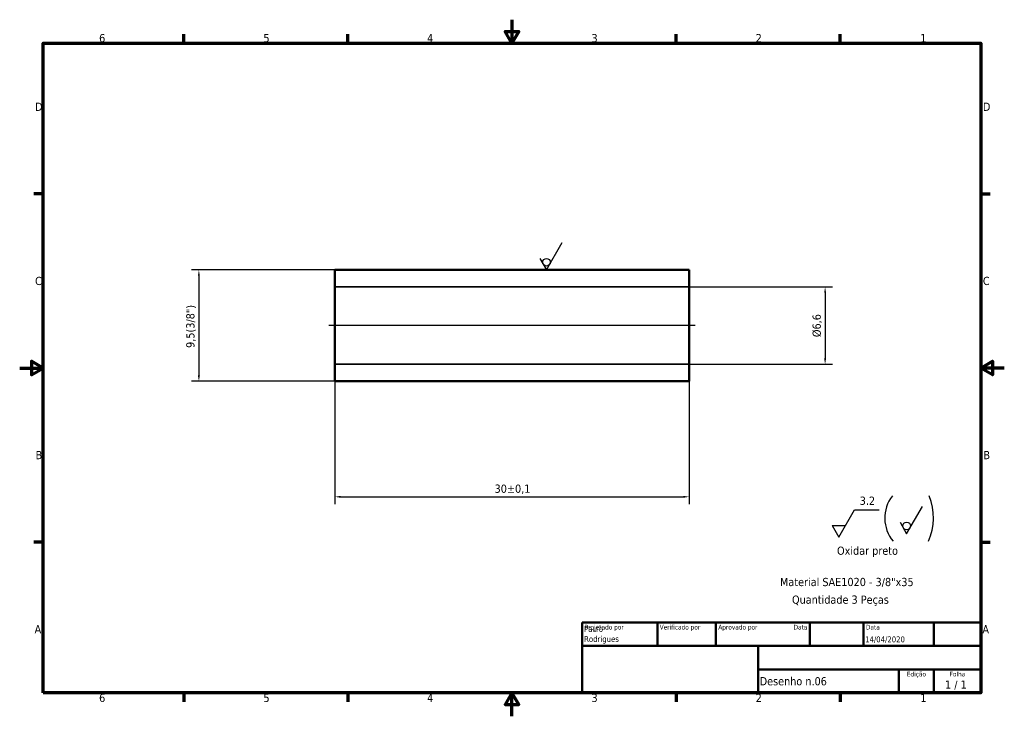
# Model space of a CAD drawing. Header units: millimetres. Extents: x 0 to 84, y 0 to 59.4.
import ezdxf
from ezdxf.enums import TextEntityAlignment as Align

# ---------------------------------------------------------------- set-up
doc = ezdxf.new("R2010")
doc.units = ezdxf.units.MM
doc.header["$LTSCALE"] = 0.2
for name, color, linetype, lineweight in [('Borda (ISO)', 7, 'Continuous', 70), ('Dimensão (ISO)', 7, 'Continuous', 25), ('Geometria de rascunho (ISO)', 7, 'Continuous', 25), ('Linha de centro (ISO)', 7, 'Continuous', 25), ('Oculto (ISO)', 7, 'Continuous', 35), ('Símbolo (ISO)', 7, 'Continuous', 25), ('Título (ISO)', 7, 'Continuous', 50), ('Visível (ISO)', 7, 'Continuous', 50)]:
    doc.layers.add(name, color=color, linetype=linetype, lineweight=lineweight)
doc.styles.add('Estilo de texto13', font='tahoma.ttf')
doc.styles.add('Estilo de texto14', font='tahoma.ttf')
doc.styles.add('Texto da nota (ISO)', font='tahoma.ttf')
doc.dimstyles.new('Padrão (ISO)', dxfattribs={"dimscale": 0.2, "dimtxt": 3.5, "dimasz": 2.5, "dimexe": 3.175, "dimexo": 0, "dimgap": 0.762, "dimtad": 1, "dimrnd": 1e-08, "dimzin": 0, "dimtxsty": 'Texto da nota (ISO)', "dimcen": 0.09, "dimdle": 10, "dimclrd": 256, "dimclre": 256, "dimclrt": 256, "dimazin": 0, "dimtfac": 1.001486, "dimtmove": 0, "dimatfit": 3, "dimfxl": 1, "dimtolj": 1, "dimtzin": 0, "dimlwd": -1, "dimlwe": -1, "dimarcsym": 0})

# ---------------------------------------------------------------- blocks, each defined once
blk = doc.blocks.new('Bordas Borda padrão')
at = {"layer": 'Borda (ISO)'}
for p, q in [((70, 287), (70, 290.9)), ((140, 287), (140, 290.9)), ((280, 287), (280, 290.9)), ((350, 287), (350, 290.9)), ((10, 222.75), (6.1, 222.75)), ((410, 222.75), (413.9, 222.75)), ((10, 74.25), (6.1, 74.25)), ((410, 74.25), (413.9, 74.25)), ((70, 10), (70, 6.1)), ((140, 10), (140, 6.1)), ((280, 10), (280, 6.1)), ((350, 10), (350, 6.1))]:
    blk.add_line(p, q, dxfattribs=at)
at = {"layer": 'Borda (ISO)', "flags": 128}
for points in [[(210, 297), (210, 287), (207.11, 292), (212.89, 292), (210, 287)], [(10, 10), (10, 287), (410, 287), (410, 10), (10, 10)], [(0, 148.5), (10, 148.5), (5, 151.39), (5, 145.61), (10, 148.5)], [(420, 148.5), (410, 148.5), (415, 151.39), (415, 145.61), (410, 148.5)], [(210, 0), (210, 10), (207.11, 5), (212.89, 5), (210, 10)]]:
    blk.add_lwpolyline(points, dxfattribs=at)
at = {"layer": 'Borda (ISO)', "char_height": 3.5, "attachment_point": 7, "style": 'Texto da nota (ISO)'}
for s, insert in [('6', (33.88, 287.33)), ('5', (103.98, 287.33)), ('4', (173.78, 287.4)), ('3', (243.91, 287.33)), ('2', (313.94, 287.4)), ('1', (384.21, 287.4)), ('D', (6.57, 258.13)), ('D', (410.87, 258.13)), ('C', (6.56, 183.81)), ('C', (410.86, 183.81)), ('B', (6.78, 109.63)), ('B', (411.08, 109.63)), ('A', (6.36, 35.38)), ('A', (410.66, 35.38)), ('6', (33.88, 6.03)), ('5', (103.98, 6.03)), ('4', (173.78, 6.1)), ('3', (243.91, 6.03)), ('2', (313.94, 6.1)), ('1', (384.21, 6.1))]:
    blk.add_mtext(s, dxfattribs=dict(at, insert=insert))
blk = doc.blocks.new('Blocos de títulos ISO')
at = {"layer": 'Título (ISO)'}
for p, q in [((270.07, 130), (100.07, 130)), ((100.07, 130), (100.07, 100)), ((132.07, 120), (132.07, 130)), ((157.07, 120), (157.07, 130)), ((197.07, 120), (197.07, 130)), ((220.07, 120), (220.07, 130)), ((250.07, 120), (250.07, 130)), ((270.07, 100), (270.07, 130)), ((100.07, 120), (270.07, 120)), ((175.07, 120), (175.07, 100)), ((270.07, 110), (175.07, 110)), ((235.07, 100), (235.07, 110)), ((250.07, 100), (250.07, 110)), ((100.07, 100), (270.07, 100))]:
    blk.add_line(p, q, dxfattribs=at)
at = {"layer": 'Título (ISO)', "style": 'Estilo de texto14'}
for s, p in [('Projetado por', (101.07, 129)), ('Verificado por', (133.07, 129)), ('Aprovado por', (158.07, 129)), ('Data', (221.07, 129))]:
    blk.add_text(s, height=2, dxfattribs=at).set_placement(p, align=Align.TOP_LEFT)
blk.add_text('Data', height=2, dxfattribs=at).set_placement((196.07, 129), align=Align.TOP_RIGHT)
for s, p in [('Edição', (242.57, 109)), ('Folha', (260.07, 109))]:
    blk.add_text(s, height=2, dxfattribs=at).set_placement(p, align=Align.TOP_CENTER)
at = {"layer": 'Título (ISO)', "style": 'Texto da nota (ISO)'}
blk.add_text('1 / 1 ', height=3.5, dxfattribs=at).set_placement((260.07, 103.5), align=Align.MIDDLE_CENTER)
at = {"layer": 'Título (ISO)'}
for tag, p, height, style in [('AUTOR_001', (100.82, 125.99), 2.5, 'Estilo de texto13'), ('AUTOR_002', (100.82, 121.71), 2.5, 'Estilo de texto13'), ('DATA_DE_CRIAÇÃO_001', (220.69, 121.54), 2.5, 'Estilo de texto13'), ('NÚMERO_DA_PEÇA_001', (175.72, 103.21), 3.5, 'Texto da nota (ISO)')]:
    blk.add_attdef(tag, p, '', height=height, dxfattribs=dict(at, style=style))
at = {"layer": 'Título (ISO)', "style": 'Estilo de texto13'}
for tag, p in [('VERIFICADO_POR', (133.07, 121)), ('APROVADO_POR_ENG.', (158.07, 121))]:
    blk.add_attdef(tag, text='', height=2.5, dxfattribs=at).set_placement(p, align=Align.BOTTOM_LEFT)
blk.add_attdef('DATA_DE_APROVAÇÃO_DA_ENG.', text='', height=2.5, dxfattribs=at).set_placement((196.07, 121), align=Align.BOTTOM_RIGHT)
at = {"layer": 'Título (ISO)', "style": 'Texto da nota (ISO)'}
for tag, p in [('TÍTULO', (222.57, 115)), ('EMPRESA', (137.41, 109.96)), ('NÚMERO_DE_REVISÃO', (242.57, 103.5))]:
    blk.add_attdef(tag, text='', height=3.5, dxfattribs=at).set_placement(p, align=Align.MIDDLE_CENTER)
blk = doc.blocks.new('*D5')
at = {"layer": 'Defpoints', "color": 0, "transparency": 16777216}
for p in [(26.887, 38.064), (15.287, 28.564), (26.887, 28.564)]:
    blk.add_point(p, dxfattribs=at)
at = {"layer": 'Dimensão (ISO)', "transparency": 16777216}
for p, q in [((26.887, 38.064), (14.652, 38.064)), ((15.287, 37.564), (15.287, 29.064)), ((26.887, 28.564), (14.652, 28.564))]:
    blk.add_line(p, q, dxfattribs=at)
for points in [[(15.204, 37.564), (15.37, 37.564), (15.287, 38.064)], [(15.204, 29.064), (15.37, 29.064), (15.287, 28.564)]]:
    blk.add_solid(points, dxfattribs=at)
at = {"layer": 'Dimensão (ISO)', "transparency": 16777216, "insert": (14.209, 31.412), "char_height": 0.7, "attachment_point": 1, "rotation": 90, "style": 'Texto da nota (ISO)'}
blk.add_mtext('\\A1;\\fTahoma|b0|i0;\\H0.7000;9,5(3/8")', dxfattribs=at)
blk = doc.blocks.new('Identificador de textura de superfície1')
at = {"layer": 'Símbolo (ISO)'}
for p, q in [((224.72, 190.33), (231.43, 201.95)), ((221.89, 195.23), (224.72, 190.33))]:
    blk.add_line(p, q, dxfattribs=at)
blk.add_circle((224.72, 193.59), 1.63, dxfattribs=at)
blk = doc.blocks.new('*D7')
at = {"layer": 'Defpoints', "color": 0, "transparency": 16777216}
for p in [(26.887, 28.564), (57.113, 28.564), (57.113, 18.718)]:
    blk.add_point(p, dxfattribs=at)
at = {"layer": 'Dimensão (ISO)', "transparency": 16777216}
for p, q in [((26.887, 28.564), (26.887, 18.083)), ((57.113, 28.564), (57.113, 18.083)), ((27.387, 18.718), (56.613, 18.718))]:
    blk.add_line(p, q, dxfattribs=at)
for points in [[(27.387, 18.802), (27.387, 18.635), (26.887, 18.718)], [(56.613, 18.802), (56.613, 18.635), (57.113, 18.718)]]:
    blk.add_solid(points, dxfattribs=at)
at = {"layer": 'Dimensão (ISO)', "transparency": 16777216, "insert": (40.513, 19.76), "char_height": 0.7, "attachment_point": 1, "style": 'Texto da nota (ISO)'}
blk.add_mtext('\\A1;30{\\H0.70104;±0,1}', dxfattribs=at)
blk = doc.blocks.new('*D8')
at = {"layer": 'Defpoints', "color": 0, "transparency": 16777216}
for p in [(57.113, 36.614), (57.113, 30.014), (68.713, 30.014)]:
    blk.add_point(p, dxfattribs=at)
at = {"layer": 'Dimensão (ISO)', "transparency": 16777216}
for p, q in [((57.113, 36.614), (69.348, 36.614)), ((68.713, 36.114), (68.713, 30.514)), ((57.113, 30.014), (69.348, 30.014))]:
    blk.add_line(p, q, dxfattribs=at)
for points in [[(68.63, 36.114), (68.796, 36.114), (68.713, 36.614)], [(68.63, 30.514), (68.796, 30.514), (68.713, 30.014)]]:
    blk.add_solid(points, dxfattribs=at)
at = {"layer": 'Dimensão (ISO)', "transparency": 16777216, "insert": (67.643, 32.333), "char_height": 0.7, "attachment_point": 1, "rotation": 90, "style": 'Texto da nota (ISO)'}
blk.add_mtext('\\A1;\\fTahoma|b0|i0;\\H0.7000;Ø6,6', dxfattribs=at)
blk = doc.blocks.new('Identificador de textura de superfície2')
at = {"layer": 'Símbolo (ISO)'}
for p, q in [((349.35, 76.44), (356.06, 88.07)), ((356.06, 88.07), (366.56, 88.07)), ((346.52, 81.34), (349.35, 76.44)), ((346.52, 81.34), (352.18, 81.34))]:
    blk.add_line(p, q, dxfattribs=at)
at = {"layer": 'Símbolo (ISO)', "insert": (358.32, 90.09), "char_height": 3.5, "attachment_point": 7, "style": 'Texto da nota (ISO)'}
blk.add_mtext('3.2', dxfattribs=at)
blk = doc.blocks.new('Identificador de textura de superfície3')
at = {"layer": 'Símbolo (ISO)'}
for p, q in [((378.34, 77.86), (385.05, 89.49)), ((375.51, 82.76), (378.34, 77.86))]:
    blk.add_line(p, q, dxfattribs=at)
blk.add_circle((378.34, 81.13), 1.63, dxfattribs=at)

msp = doc.modelspace()

# ---------------------------------------------------------------- linework, layer by layer
at = {"layer": 'Geometria de rascunho (ISO)'}
for centre, radius, start, end in [((76.87, 16.904), 3.069, 142.01804, 220.10378), ((73.009, 16.944), 4.95, 335.95042, 21.92775)]:
    msp.add_arc(centre, radius, start, end, dxfattribs=at)
at = {"layer": 'Linha de centro (ISO)', "linetype": 'Continuous'}
msp.add_line((57.613, 33.314), (26.387, 33.314), dxfattribs=at)
at = {"layer": 'Oculto (ISO)'}
for p, q in [((57.113, 36.614), (26.887, 36.614)), ((57.113, 30.014), (26.887, 30.014))]:
    msp.add_line(p, q, dxfattribs=at)
at = {"layer": 'Visível (ISO)'}
for p, q in [((26.887, 28.564), (26.887, 38.064)), ((57.113, 38.064), (26.887, 38.064)), ((57.113, 28.564), (57.113, 38.064)), ((57.113, 28.564), (26.887, 28.564))]:
    msp.add_line(p, q, dxfattribs=at)

# ---------------------------------------------------------------- block references
at = {"xscale": 0.2, "yscale": 0.2, "zscale": 0.2}
msp.add_blockref('Bordas Borda padrão', (0, 0), dxfattribs=at)
msp.add_blockref('Blocos de títulos ISO', (27.986, -18), dxfattribs=at).add_auto_attribs({'NÚMERO_DA_PEÇA_001': 'Desenho n.06', 'AUTOR_001': 'Paulo', 'DATA_DE_CRIAÇÃO_001': '14/04/2020', 'AUTOR_002': 'Rodrigues'})
at = {"layer": 'Símbolo (ISO)', "xscale": 0.2, "yscale": 0.2, "zscale": 0.2}
for name in ['Identificador de textura de superfície1', 'Identificador de textura de superfície2', 'Identificador de textura de superfície3']:
    msp.add_blockref(name, (0, 0), dxfattribs=at)

# ---------------------------------------------------------------- texts
at = {"layer": 'Símbolo (ISO)', "char_height": 0.7, "attachment_point": 1, "style": 'Texto da nota (ISO)'}
for s, insert, width in [('{\\fTahoma|b0|i0;Oxidar preto}', (69.727, 14.472), 5.29368), ('{\\fTahoma|b0|i0;Material SAE1020 - 3/8"x35}', (64.863, 11.803), 11.70713), ('{\\fTahoma|b0|i0;Quantidade 3 Peças}', (65.885, 10.299), 8.42156)]:
    msp.add_mtext(s, dxfattribs=dict(at, insert=insert, width=width))

# ---------------------------------------------------------------- dimensions: what is measured, and where the dimension line sits
at = {"layer": 'Dimensão (ISO)'}
for base, p1, p2, text, picture, middle in [((15.287, 28.564), (26.887, 38.064), (26.887, 28.564), '\\fTahoma|b0|i0;\\H0.7000;<>(3/8")', '*D5', (15.287, 33.314)), ((68.713, 30.014), (57.113, 36.614), (57.113, 30.014), '\\fTahoma|b0|i0;\\H0.7000;Ø<>', '*D8', (68.713, 33.314))]:
    dim = msp.add_linear_dim(base=base, p1=p1, p2=p2, angle=90, text=text, dimstyle='Padrão (ISO)', override={"dimgap": 0.762, "dimdec": 1, "dimtol": 0, "dimlim": 0, "dimtp": 0, "dimtm": 0, "dimtdec": 2, "dimtofl": 0, "dimatfit": 1}, dxfattribs=at)
    dim.commit()
    dim.dimension.update_dxf_attribs({"geometry": picture, "text_midpoint": middle, "dimtype": 160})
dim = msp.add_linear_dim(base=(57.113, 18.718), p1=(26.887, 28.564), p2=(57.113, 28.564), angle=180, dimstyle='Padrão (ISO)', override={"dimgap": 0.762, "dimdec": 0, "dimtol": 1, "dimlim": 0, "dimtp": 0.1, "dimtm": 0.1, "dimtdec": 1, "dimtofl": 0, "dimatfit": 1}, dxfattribs=at)
dim.commit()
dim.dimension.update_dxf_attribs({"geometry": '*D7', "text_midpoint": (42, 18.718), "dimtype": 160})

doc.saveas('drawing.dxf')
